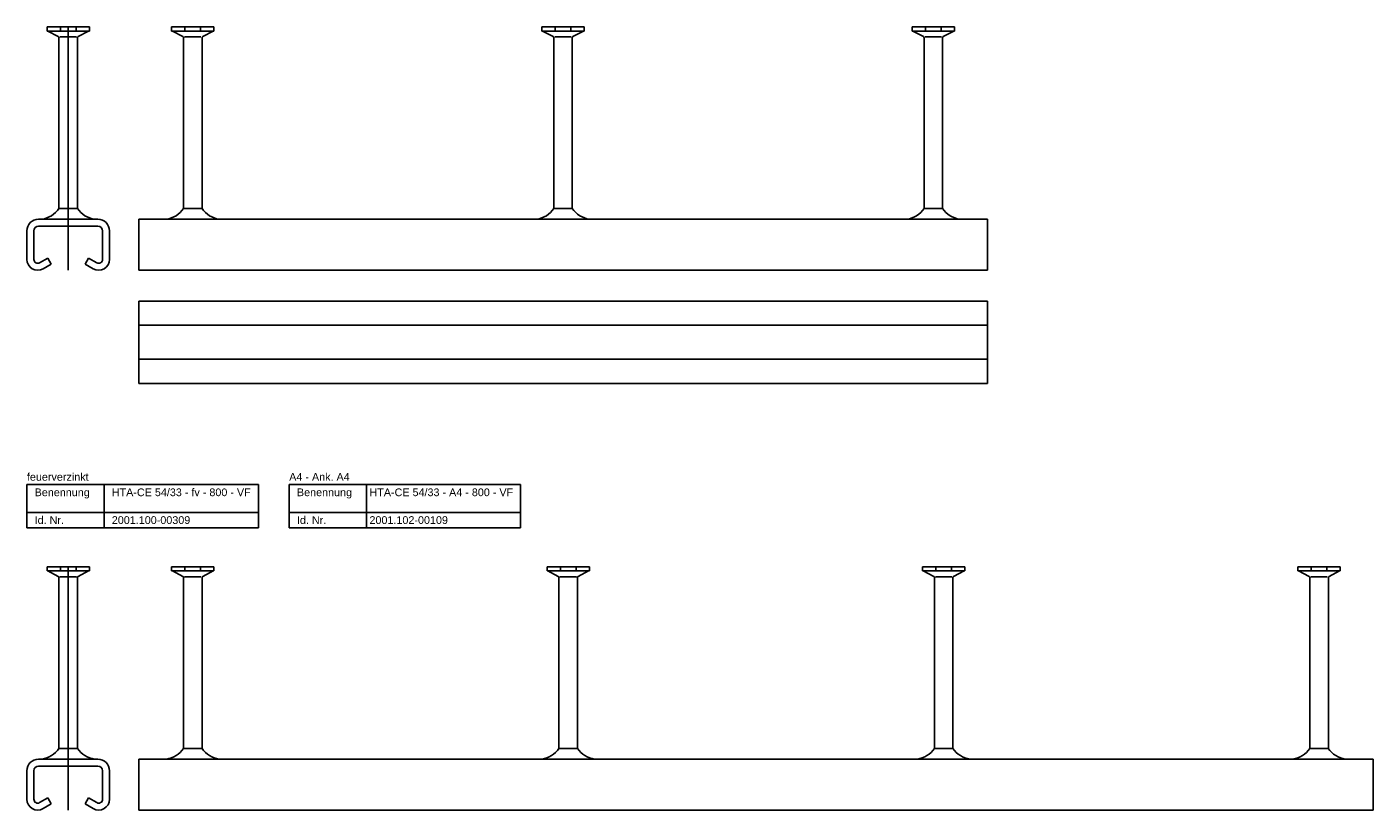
# Model space of a CAD drawing. Header units: inches. Extents: x 10 to 6153, y 9 to 3451.
# Tile 3 of 8: x 10 to 883, y 782 to 1290. Entities that reach past the tile are written whole.
import ezdxf

# ---------------------------------------------------------------- set-up
doc = ezdxf.new("R2010")
doc.units = ezdxf.units.IN
doc.header["$MEASUREMENT"] = 0
doc.linetypes.add('MITTE2', pattern=[28.575, 19.05, -3.175, 3.175, -3.175])
doc.layers.add('Halfen', color=2, linetype='Continuous')
doc.styles.add('ARIAL50', font='arial.ttf', dxfattribs={"height": 5})

msp = doc.modelspace()

# ---------------------------------------------------------------- linework, layer by layer
at = {"layer": 'Halfen'}
for p, q in [((50.8, 1290.03), (23.35, 1290.03)), ((23.35, 1290.03), (23.35, 1287.33)), ((50.8, 1287.33), (23.35, 1287.33)), ((23.84, 1287.33), (30.65, 1283.75)), ((31.08, 1172.33), (31.08, 1283.05)), ((31.73, 1283.53), (42.37, 1283.53)), ((32, 1290.03), (32, 1287.33)), ((42.15, 1290.03), (42.15, 1287.33)), ((43.08, 1172.33), (43.08, 1283.05)), ((50.32, 1287.33), (43.51, 1283.75)), ((50.8, 1290.03), (50.8, 1287.33)), ((131.55, 1290.03), (104.1, 1290.03)), ((104.1, 1290.03), (104.1, 1287.33)), ((131.55, 1287.33), (104.1, 1287.33)), ((104.59, 1287.33), (111.4, 1283.75)), ((111.83, 1172.33), (111.83, 1283.05)), ((112.48, 1283.53), (123.12, 1283.53)), ((112.75, 1290.03), (112.75, 1287.33)), ((122.9, 1290.03), (122.9, 1287.33)), ((123.83, 1172.33), (123.83, 1283.05)), ((131.07, 1287.33), (124.26, 1283.75)), ((131.55, 1290.03), (131.55, 1287.33)), ((344.1, 1290.03), (371.55, 1290.03)), ((344.1, 1290.03), (344.1, 1287.33)), ((344.1, 1287.33), (371.55, 1287.33)), ((344.59, 1287.33), (351.4, 1283.75)), ((351.83, 1172.33), (351.83, 1283.05)), ((363.17, 1283.53), (352.53, 1283.53)), ((352.75, 1290.03), (352.75, 1287.33)), ((362.9, 1290.03), (362.9, 1287.33)), ((363.83, 1172.33), (363.83, 1283.05)), ((371.07, 1287.33), (364.26, 1283.75)), ((371.55, 1290.03), (371.55, 1287.33)), ((584.1, 1290.03), (611.55, 1290.03)), ((584.1, 1290.03), (584.1, 1287.33)), ((584.1, 1287.33), (611.55, 1287.33)), ((584.59, 1287.33), (591.4, 1283.75)), ((591.83, 1172.33), (591.83, 1283.05)), ((603.17, 1283.53), (592.53, 1283.53)), ((592.75, 1290.03), (592.75, 1287.33)), ((602.9, 1290.03), (602.9, 1287.33)), ((603.83, 1172.33), (603.83, 1283.05)), ((611.07, 1287.33), (604.26, 1283.75)), ((611.55, 1290.03), (611.55, 1287.33)), ((43.08, 1172.33), (31.08, 1172.33)), ((123.83, 1172.33), (111.83, 1172.33)), ((351.83, 1172.33), (363.83, 1172.33)), ((591.83, 1172.33), (603.83, 1172.33)), ((17.83, 1165.33), (56.33, 1165.33)), ((17.83, 1160.83), (56.33, 1160.83)), ((82.83, 1165.33), (632.83, 1165.33)), ((82.83, 1165.33), (82.83, 1132.33)), ((632.83, 1165.33), (632.83, 1132.33)), ((10.33, 1157.83), (10.33, 1139.33)), ((14.83, 1157.83), (14.83, 1139.33)), ((59.33, 1157.83), (59.33, 1139.33)), ((63.83, 1157.83), (63.83, 1139.33)), ((23.86, 1140.22), (18.58, 1137.17)), ((26.11, 1136.32), (20.83, 1133.27)), ((26.11, 1136.32), (23.86, 1140.22)), ((48.04, 1136.32), (50.29, 1140.22)), ((48.04, 1136.32), (53.33, 1133.27)), ((50.29, 1140.22), (55.58, 1137.17)), ((82.83, 1132.33), (632.83, 1132.33)), ((632.83, 1112.33), (82.83, 1112.33)), ((82.83, 1112.33), (82.83, 1058.83)), ((632.83, 1112.33), (632.83, 1058.83)), ((632.83, 1096.58), (82.83, 1096.58)), ((632.83, 1074.58), (82.83, 1074.58)), ((632.83, 1058.83), (82.83, 1058.83)), ((10.33, 993.33), (160.33, 993.33)), ((10.33, 965.33), (10.33, 993.33)), ((60.33, 965.33), (60.33, 993.33)), ((160.33, 965.33), (160.33, 993.33)), ((180.33, 993.33), (330.33, 993.33)), ((180.33, 965.33), (180.33, 993.33)), ((230.33, 965.33), (230.33, 993.33)), ((330.33, 965.33), (330.33, 993.33)), ((10.33, 975.33), (160.33, 975.33)), ((180.33, 975.33), (330.33, 975.33)), ((10.33, 965.33), (160.33, 965.33)), ((180.33, 965.33), (330.33, 965.33)), ((50.8, 940.03), (23.35, 940.03)), ((23.35, 940.03), (23.35, 937.33)), ((50.8, 937.33), (23.35, 937.33)), ((23.84, 937.33), (30.65, 933.75)), ((32, 940.03), (32, 937.33)), ((42.15, 940.03), (42.15, 937.33)), ((50.32, 937.33), (43.51, 933.75)), ((50.8, 940.03), (50.8, 937.33)), ((131.55, 940.03), (104.1, 940.03)), ((104.1, 940.03), (104.1, 937.33)), ((131.55, 937.33), (104.1, 937.33)), ((104.59, 937.33), (111.4, 933.75)), ((112.75, 940.03), (112.75, 937.33)), ((122.9, 940.03), (122.9, 937.33)), ((131.07, 937.33), (124.26, 933.75)), ((131.55, 940.03), (131.55, 937.33)), ((374.89, 940.03), (347.43, 940.03)), ((347.43, 940.03), (347.43, 937.33)), ((374.89, 937.33), (347.43, 937.33)), ((347.92, 937.33), (354.73, 933.75)), ((356.09, 940.03), (356.09, 937.33)), ((366.24, 940.03), (366.24, 937.33)), ((374.4, 937.33), (367.59, 933.75)), ((374.89, 940.03), (374.89, 937.33)), ((618.22, 940.03), (590.77, 940.03)), ((590.77, 940.03), (590.77, 937.33)), ((618.22, 937.33), (590.77, 937.33)), ((591.26, 937.33), (598.07, 933.75)), ((599.42, 940.03), (599.42, 937.33)), ((609.57, 940.03), (609.57, 937.33)), ((617.73, 937.33), (610.92, 933.75)), ((618.22, 940.03), (618.22, 937.33)), ((834.1, 940.03), (861.55, 940.03)), ((834.1, 940.03), (834.1, 937.33)), ((834.1, 937.33), (861.55, 937.33)), ((834.59, 937.33), (841.4, 933.75)), ((842.75, 940.03), (842.75, 937.33)), ((852.9, 940.03), (852.9, 937.33)), ((861.07, 937.33), (854.26, 933.75)), ((861.55, 940.03), (861.55, 937.33)), ((31.08, 822.33), (31.08, 933.05)), ((31.73, 933.53), (42.37, 933.53)), ((43.08, 822.33), (43.08, 933.05)), ((111.83, 822.33), (111.83, 933.05)), ((112.48, 933.53), (123.12, 933.53)), ((123.83, 822.33), (123.83, 933.05)), ((355.16, 822.33), (355.16, 933.05)), ((355.82, 933.53), (366.46, 933.53)), ((367.16, 822.33), (367.16, 933.05)), ((598.49, 822.33), (598.49, 933.05)), ((599.15, 933.53), (609.79, 933.53)), ((610.49, 822.33), (610.49, 933.05)), ((841.83, 822.33), (841.83, 933.05)), ((853.17, 933.53), (842.53, 933.53)), ((853.83, 822.33), (853.83, 933.05)), ((43.08, 822.33), (31.08, 822.33)), ((123.83, 822.33), (111.83, 822.33)), ((367.16, 822.33), (355.16, 822.33)), ((610.49, 822.33), (598.49, 822.33)), ((841.83, 822.33), (853.83, 822.33)), ((17.83, 815.33), (56.33, 815.33)), ((82.83, 815.33), (882.83, 815.33)), ((82.83, 815.33), (82.83, 782.33)), ((882.83, 815.33), (882.83, 782.33)), ((10.33, 807.83), (10.33, 789.33)), ((14.83, 807.83), (14.83, 789.33)), ((17.83, 810.83), (56.33, 810.83)), ((59.33, 807.83), (59.33, 789.33)), ((63.83, 807.83), (63.83, 789.33)), ((23.86, 790.22), (18.58, 787.17)), ((26.11, 786.32), (20.83, 783.27)), ((26.11, 786.32), (23.86, 790.22)), ((48.04, 786.32), (50.29, 790.22)), ((48.04, 786.32), (53.33, 783.27)), ((50.29, 790.22), (55.58, 787.17)), ((82.83, 782.33), (882.83, 782.33))]:
    msp.add_line(p, q, dxfattribs=at)
at = {"layer": 'Halfen', "color": 1, "linetype": 'MITTE2', "ltscale": 10}
for p, q in [((37.08, 1290.03), (37.08, 1132.33)), ((37.08, 940.03), (37.08, 782.33))]:
    msp.add_line(p, q, dxfattribs=at)
at = {"layer": 'Halfen'}
for centre, radius, start, end in [((30.28, 1283.05), 0.8, 0, 62.30053), ((43.88, 1283.05), 0.8, 117.69947, 180), ((111.03, 1283.05), 0.8, 0, 62.30053), ((124.63, 1283.05), 0.8, 117.69947, 180), ((351.03, 1283.05), 0.8, 0, 62.30053), ((364.63, 1283.05), 0.8, 117.69947, 180), ((591.03, 1283.05), 0.8, 0, 62.30053), ((604.63, 1283.05), 0.8, 117.69947, 180), ((17.58, 1181.43), 16.28, 278.39749, 325.99929), ((56.57, 1181.43), 16.28, 214.00071, 261.60251), ((98.33, 1181.43), 16.28, 278.39749, 325.99929), ((137.32, 1181.43), 16.28, 214.00071, 261.60251), ((338.33, 1181.43), 16.28, 278.39749, 325.99929), ((377.32, 1181.43), 16.28, 214.00071, 261.60251), ((578.33, 1181.43), 16.28, 278.39749, 325.99929), ((617.32, 1181.43), 16.28, 214.00071, 261.60251), ((17.83, 1157.83), 7.5, 90, 180), ((17.83, 1157.83), 3, 90, 180), ((56.33, 1157.83), 7.5, 0, 90), ((56.33, 1157.83), 3, 0, 90), ((17.33, 1139.33), 7, 180, 300), ((17.33, 1139.33), 2.5, 180, 300), ((56.83, 1139.33), 7, 240, 0), ((56.83, 1139.33), 2.5, 240, 0), ((30.28, 933.05), 0.8, 0, 62.30053), ((43.88, 933.05), 0.8, 117.69947, 180), ((111.03, 933.05), 0.8, 0, 62.30053), ((124.63, 933.05), 0.8, 117.69947, 180), ((354.36, 933.05), 0.8, 0, 62.30053), ((367.96, 933.05), 0.8, 117.69947, 180), ((597.69, 933.05), 0.8, 0, 62.30053), ((611.29, 933.05), 0.8, 117.69947, 180), ((841.03, 933.05), 0.8, 0, 62.30053), ((854.63, 933.05), 0.8, 117.69947, 180), ((17.58, 831.43), 16.28, 278.39749, 325.99929), ((56.57, 831.43), 16.28, 214.00071, 261.60251), ((98.33, 831.43), 16.28, 278.39749, 325.99929), ((137.32, 831.43), 16.28, 214.00071, 261.60251), ((341.67, 831.43), 16.28, 278.39749, 325.99929), ((380.65, 831.43), 16.28, 214.00071, 261.60251), ((585, 831.43), 16.28, 278.39749, 325.99929), ((623.99, 831.43), 16.28, 214.00071, 261.60251), ((828.33, 831.43), 16.28, 278.39749, 325.99929), ((867.32, 831.43), 16.28, 214.00071, 261.60251), ((17.83, 807.83), 7.5, 90, 180), ((56.33, 807.83), 7.5, 0, 90), ((17.83, 807.83), 3, 90, 180), ((56.33, 807.83), 3, 0, 90), ((17.33, 789.33), 7, 180, 300), ((17.33, 789.33), 2.5, 180, 300), ((56.83, 789.33), 7, 240, 0), ((56.83, 789.33), 2.5, 240, 0)]:
    msp.add_arc(centre, radius, start, end, dxfattribs=at)

# ---------------------------------------------------------------- texts
at = {"layer": 'Halfen', "style": 'ARIAL50'}
for s, p in [('feuerverzinkt', (10.33, 995.83)), ('A4 - Ank. A4', (180.33, 995.83)), ('Benennung', (15.33, 985.83)), ('HTA-CE 54/33 - fv - 800 - VF', (65.33, 985.83)), ('Benennung', (185.33, 985.83)), ('HTA-CE 54/33 - A4 - 800 - VF', (232.33, 985.83)), ('Id. Nr.', (15.33, 967.83)), ('2001.100-00309', (65.33, 967.83)), ('Id. Nr.', (185.33, 967.83)), ('2001.102-00109', (232.33, 967.83))]:
    msp.add_text(s, height=5, dxfattribs=at).set_placement(p)

doc.saveas('drawing.dxf')
